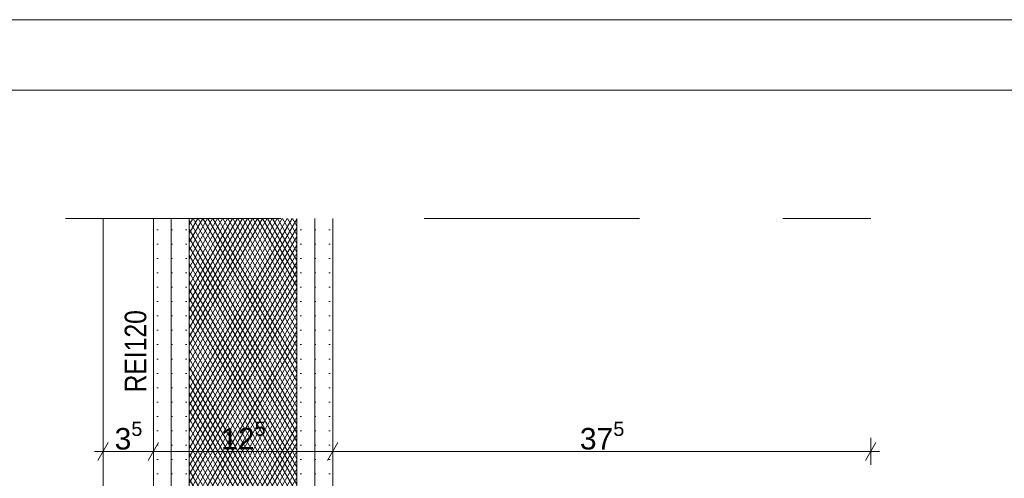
# Paper-space layout 'AD-01 DETAL MONTAŻU BRAMY' of a CAD drawing. Header units: millimetres. Extents: x 0 to 420, y 0 to 297.
# Tile 15 of 16: x 290 to 358, y 265 to 297. Entities that reach past the tile are written whole.
import ezdxf
from ezdxf.xclip import XClip

# ---------------------------------------------------------------- set-up
doc = ezdxf.new("R2010")
doc.units = ezdxf.units.MM
doc.header["$MEASUREMENT"] = 0
doc.header["$XCLIPFRAME"] = 0
doc.linetypes.add('LINIE_3', pattern=[25, 15, -10])
for name, color, linetype, lineweight in [('A_Arkusz_Nr_pióra__1', 7, 'Continuous', 20), ('A_strop_Nr_pióra__1', 7, 'Continuous', 20), ('A_wymiary_Nr_pióra__1', 7, 'Continuous', 20), ('A_wymiary_Nr_pióra__2', 8, 'Continuous', 13), ('A_ściany proj_Nr_pióra__1', 7, 'Continuous', 20), ('A_ściany proj_Nr_pióra__2', 8, 'Continuous', 13)]:
    doc.layers.add(name, color=color, linetype=linetype, lineweight=lineweight)
doc.layers.add('A_podrys', color=7, linetype='Continuous')
doc.layers.add('A_ściany proj', color=7, linetype='Continuous')
doc.layers.add('A_ppoż_Nr_pióra__8', color=7, linetype='Continuous', lineweight=13, true_color=0x4c4c4c)
doc.layers.add('A_ściany proj_Nr_pióra__21', color=7, linetype='Continuous', lineweight=5, true_color=0xb0b0b0)
doc.styles.add('STYL_AUTOMATYCZNY_1', font='arial.ttf')
doc.styles.add('STYL_AUTOMATYCZNY_2', font='ARIALN.TTF')
pattern_1 = [(0, (-17238.5636, -4224.6474), (0, 1), [0, -1])]

# ---------------------------------------------------------------- blocks, each defined once
blk = doc.blocks.new('Rysunek_3_3', base_point=(-17238.564, -4224.647))
at = {"layer": 'A_ściany proj', "linetype": 'Continuous', "lineweight": 13}
h = blk.add_hatch(dxfattribs=at)
h.set_pattern_fill('gypsum_0003', color=8, style=0, pattern_type=2)
h.set_pattern_definition(pattern_1)
h.paths.add_polyline_path([(299.158, 283.135), (299.158, 245.601), (300.408, 245.601), (300.408, 283.135)])
h = blk.add_hatch(dxfattribs=at)
h.set_pattern_fill('gypsum_0003', color=8, style=0, pattern_type=2)
h.set_pattern_definition(pattern_1)
h.paths.add_polyline_path([(300.408, 283.135), (300.408, 245.601), (301.658, 245.601), (301.658, 283.135)])
h = blk.add_hatch(dxfattribs=at)
h.set_pattern_fill('batt_insulation_0003', color=8, style=0, pattern_type=2)
h.set_pattern_definition([(60, (-17238.56358, -4224.6474), (-0.259807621, 0.15), []), (120, (-17238.56358, -4224.6474), (0.259807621, 0.15), [])])
h.paths.add_polyline_path([(301.658, 245.601), (309.158, 245.601), (309.158, 283.135), (301.658, 283.135)])
h = blk.add_hatch(dxfattribs=at)
h.set_pattern_fill('gypsum_0003', color=8, style=0, pattern_type=2)
h.set_pattern_definition(pattern_1)
h.paths.add_polyline_path([(310.408, 245.601), (310.408, 283.135), (309.158, 283.135), (309.158, 245.601)])
h = blk.add_hatch(dxfattribs=at)
h.set_pattern_fill('gypsum_0003', color=8, style=0, pattern_type=2)
h.set_pattern_definition(pattern_1)
h.paths.add_polyline_path([(311.658, 245.601), (311.658, 283.135), (310.408, 283.135), (310.408, 245.601)])
at = {"layer": 'A_strop_Nr_pióra__1', "color": 7, "linetype": 'LINIE_3', "lineweight": 20}
blk.add_line((243.037, 283.135), (349.158, 283.135), dxfattribs=at)
at = {"layer": 'A_wymiary_Nr_pióra__1', "color": 7, "linetype": 'Continuous', "lineweight": 20}
for p, q in [((296.018, 267.542), (295.297, 266.292)), ((299.518, 267.542), (298.797, 266.292)), ((312.018, 267.542), (311.297, 266.292)), ((348.797, 266.292), (349.518, 267.542))]:
    blk.add_line(p, q, dxfattribs=at)
at = {"layer": 'A_wymiary_Nr_pióra__2', "color": 8, "linetype": 'Continuous', "lineweight": 13}
for p, q in [((295.658, 265.979), (295.658, 267.854)), ((299.158, 265.979), (299.158, 267.854)), ((311.658, 265.979), (311.658, 267.854)), ((349.158, 265.979), (349.158, 267.854)), ((295.046, 266.917), (295.658, 266.917)), ((295.658, 266.917), (299.158, 266.917)), ((299.158, 266.917), (311.658, 266.917)), ((311.658, 266.917), (349.158, 266.917)), ((349.158, 266.917), (349.769, 266.917))]:
    blk.add_line(p, q, dxfattribs=at)
at = {"layer": 'A_ściany proj_Nr_pióra__1', "color": 7, "linetype": 'Continuous', "lineweight": 20, "flags": 128}
for points in [[(299.158, 283.135), (299.158, 245.101)], [(311.658, 245.101), (311.658, 283.135)]]:
    blk.add_lwpolyline(points, dxfattribs=at)
at = {"layer": 'A_ściany proj_Nr_pióra__2', "color": 8, "linetype": 'Continuous', "lineweight": 13, "flags": 128}
blk.add_lwpolyline([(295.658, 245.101), (295.658, 283.135)], dxfattribs=at)
at = {"layer": 'A_ściany proj_Nr_pióra__21', "color": 253, "linetype": 'Continuous', "lineweight": 5, "true_color": 0xb0b0b0}
for p, q in [((300.408, 283.135), (300.408, 245.601)), ((301.658, 283.135), (301.658, 245.601)), ((309.158, 245.601), (309.158, 283.135)), ((310.408, 245.601), (310.408, 283.135))]:
    blk.add_line(p, q, dxfattribs=at)
at = {"layer": 'A_ppoż_Nr_pióra__8', "color": 251, "linetype": 'Continuous', "lineweight": 13, "true_color": 0x4c4c4c, "insert": (297.924, 273.892), "char_height": 1.5, "attachment_point": 5, "rotation": 90, "style": 'STYL_AUTOMATYCZNY_2'}
blk.add_mtext('\\A1;{\\pqc;\\fArial Narrow|b0|i0|c238|p0;\\W1.000000;REI120}', dxfattribs=at)
at = {"layer": 'A_wymiary_Nr_pióra__1', "color": 7, "linetype": 'Continuous', "lineweight": 20, "char_height": 1.5, "attachment_point": 7, "style": 'STYL_AUTOMATYCZNY_1'}
for s, insert in [('\\A1;{\\pql;\\fArial|b0|i0|c238|p0;\\W1.000000;3\\fArial|b0|i0|c238|p0;\\W1.000000;\\A1{\\H.66x;\\S5^  ;}}', (296.458, 266.608)), ('\\A1;{\\pql;\\fArial|b0|i0|c238|p0;\\W1.000000;12\\fArial|b0|i0|c238|p0;\\W1.000000;\\A1{\\H.66x;\\S5^  ;}}', (303.886, 266.618)), ('\\A1;{\\pql;\\fArial|b0|i0|c238|p0;\\W1.000000;37\\fArial|b0|i0|c238|p0;\\W1.000000;\\A1{\\H.66x;\\S5^  ;}}', (328.886, 266.608))]:
    blk.add_mtext(s, dxfattribs=dict(at, insert=insert))

psp = doc.layouts.new('AD-01 DETAL MONTAŻU BRAMY')

# ---------------------------------------------------------------- linework, layer by layer
at = {"layer": 'A_Arkusz_Nr_pióra__1', "color": 7, "linetype": 'Continuous', "lineweight": 20}
psp.add_line((415.1, 292.1), (29.9, 292.1), dxfattribs=at)
at = {"layer": 'A_Arkusz_Nr_pióra__1', "color": 7, "linetype": 'Continuous', "lineweight": 20, "flags": 128}
psp.add_lwpolyline([(0, 297), (420, 297), (420, 0), (0, 0)], close=True, dxfattribs=at)

# ---------------------------------------------------------------- block references
at = {"layer": 'A_podrys', "color": 37, "linetype": 'Continuous', "lineweight": 5, "true_color": 0x656532}
ref = psp.add_blockref('Rysunek_3_3', (-17238.564, -4224.647), dxfattribs=at)
XClip(ref).set_block_clipping_path([(239.3647330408, 179.5454022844), (411.767983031, 287.681131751)])

doc.saveas('drawing.dxf')
